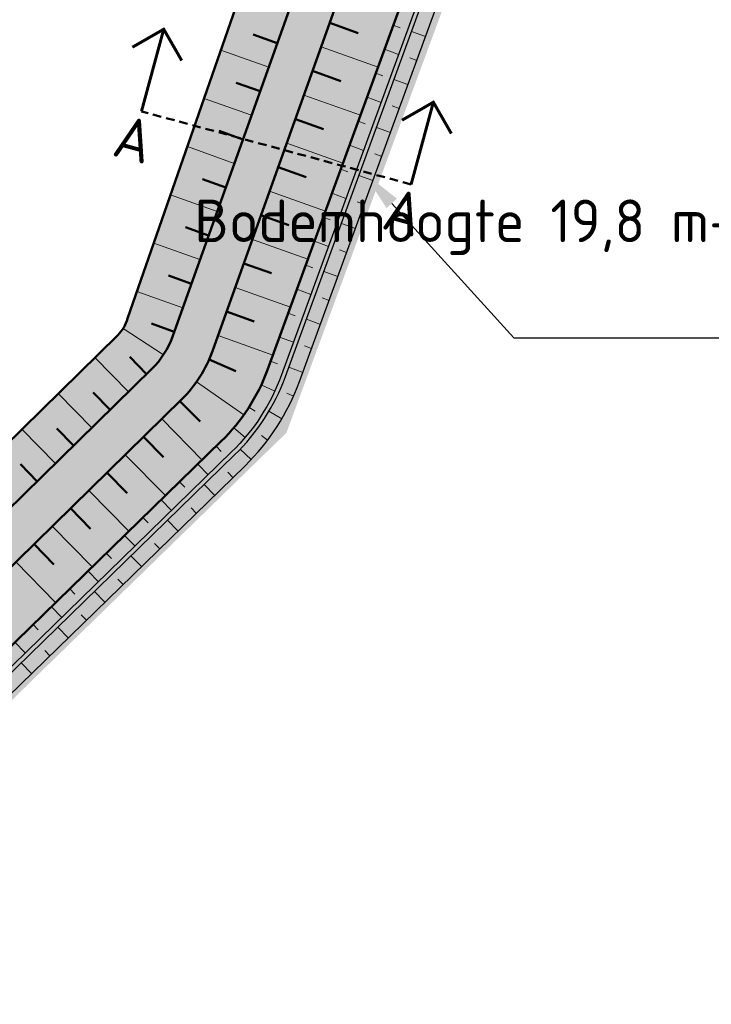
# Model space of a CAD drawing. Header units: metres. Extents: x -3 to 311477, y 0 to 754107.
# Tile 61 of 82: x 155684 to 155765, y 376615 to 376731. Entities that reach past the tile are written whole.
import ezdxf
from ezdxf import colors
from ezdxf.entities.mleader import LeaderData, LeaderLine
from ezdxf.enums import TextEntityAlignment as Align
from ezdxf.math import Vec2, Vec3

# ---------------------------------------------------------------- set-up
doc = ezdxf.new("R2010")
doc.units = ezdxf.units.M
for name, pattern in [('ACAD_ISO05W100', [33, 24, -3, 0, -3, 0, -3]), ('AL-DETAILS', [5.2, 2, -1.2, 2]), ('CENTER', [2, 1.25, -0.25, 0.25, -0.25])]:
    doc.linetypes.add(name, pattern=pattern)
for name, color, linetype, lineweight in [('B-WA-GW-TALUDARCERING-S', 90, 'Continuous', 25), ('B-WA-GW-TALUDARCERING_KORT-G', 90, 'Continuous', 18), ('B-WA-GW-TALUDARCERING_LANG-G', 90, 'Continuous', 18), ('N-WE-GW-BODEMSLOOT-G', 90, 'Continuous', 50), ('N-WE-GW-TALUD-GD', 90, 'Continuous', 50), ('N-XX-GW-TALUDARCERING-S', 90, 'Continuous', 25), ('N-XX-GW-TALUDARCERING_KORT-G', 90, 'Continuous', 50), ('N-XX-GW-TALUDARCERING_LANG-G', 90, 'Continuous', 18), ('X-XX-AL-TEKENBLAD_SCHAALBALK-S', 7, 'Continuous', 25), ('X-XX-AL-VERWIJZING-S @ 2', 7, 'Continuous', 25), ('X-XX-AL-VERWIJZING_DETAIL-GD', 7, 'AL-DETAILS', 50)]:
    doc.layers.add(name, color=color, linetype=linetype, lineweight=lineweight)
for name, color, linetype, true_color in [('N-KLEUR_talud', 7, 'Continuous', 0xa57500), ('N-KLEUR_water', 150, 'Continuous', 0x007fff), ('Z_ZZZ_WERKGRENS', 5, 'CENTER', 0x0000ff)]:
    doc.layers.add(name, color=color, linetype=linetype, true_color=true_color)
doc.layers.add('Wandelpad', color=30, linetype='ACAD_ISO05W100', lineweight=13, true_color=0xff7f00)
doc.styles.add('NLCS-ISO', font='NLCS-ISO.ttf')

# ---------------------------------------------------------------- blocks, each defined once
blk = doc.blocks.new('SAL-VERWIJZING_AANZICHT_BOVEN-SO')
at = {"linetype": 'Continuous', "const_width": 0.35, "flags": 128}
for points in [[(2.999999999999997, 7.000000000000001), (-3.613266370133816e-15, 10), (-3.000000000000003, 6.999999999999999)], [(-3.613266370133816e-15, 10), (0, 0)]]:
    blk.add_lwpolyline(points, dxfattribs=at)
at = {"lineweight": 50, "style": 'NLCS-ISO'}
blk.add_attdef('...', text='', height=5, dxfattribs=at).set_placement((-0.01520167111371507, -0.8965206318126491), align=Align.TOP_CENTER)
blk = doc.blocks.new('*U27')
at = {"layer": 'N-XX-GW-TALUDARCERING_KORT-G'}
for p, q in [((155714.2273577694, 376728.0716343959), (155711.4119895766, 376729.0764634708)), ((155712.2105135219, 376722.4207637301), (155709.4180879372, 376723.4174043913)), ((155710.1936692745, 376716.7698930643), (155707.4241862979, 376717.7583453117)), ((155708.176825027, 376711.1190223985), (155705.4302846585, 376712.0992862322)), ((155706.1599807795, 376705.4681517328), (155703.4363830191, 376706.4402271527)), ((155704.143136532, 376699.817281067), (155701.4424813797, 376700.7811680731)), ((155702.1262922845, 376694.1664104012), (155699.4485797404, 376695.1221089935)), ((155698.8887249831, 376689.2051465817), (155696.9107592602, 376691.2219528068)), ((155694.6050362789, 376685.003954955), (155692.6290530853, 376687.0187397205)), ((155690.3213475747, 376680.8027633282), (155688.3473469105, 376682.8155266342)), ((155686.0376588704, 376676.6015717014), (155684.0656407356, 376678.6123135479))]:
    blk.add_line(p, q, dxfattribs=at)
at = {"layer": 'N-XX-GW-TALUDARCERING_LANG-G'}
for p, q in [((155713.2189356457, 376725.246199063), (155707.6111418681, 376727.2476687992)), ((155711.2020913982, 376719.5953283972), (155705.6401828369, 376721.5804213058)), ((155709.1852471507, 376713.9444577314), (155703.6692238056, 376715.9131738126)), ((155707.1684029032, 376708.2935870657), (155701.6982647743, 376710.2459263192)), ((155705.1515586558, 376702.6427163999), (155699.7273057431, 376704.5786788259)), ((155703.1347144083, 376696.9918457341), (155697.7563467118, 376698.9114313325)), ((155700.8592386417, 376691.4571681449), (155696.133002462, 376694.5613261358)), ((155696.746880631, 376687.1045507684), (155692.7929317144, 376691.1361417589)), ((155692.4631919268, 376682.9033591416), (155688.513208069, 376686.9309072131)), ((155688.1795032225, 376678.7021675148), (155684.2334844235, 376682.7256726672))]:
    blk.add_line(p, q, dxfattribs=at)
blk = doc.blocks.new('*U28')
at = {"layer": 'N-XX-GW-TALUDARCERING_KORT-G'}
for p, q in [((155720.3855986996, 376730.4513040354), (155723.7367130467, 376729.2552625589)), ((155718.3687544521, 376724.8004333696), (155721.699309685, 376723.6117296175)), ((155716.3519102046, 376719.1495627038), (155719.6619063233, 376717.968196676)), ((155714.335065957, 376713.4986920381), (155717.6245029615, 376712.3246637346)), ((155712.3182217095, 376707.8478213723), (155715.5870995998, 376706.6811307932)), ((155710.301377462, 376702.1969507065), (155713.549696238, 376701.0375978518)), ((155708.2845332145, 376696.5460800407), (155711.5122928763, 376695.3940649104)), ((155706.2319365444, 376690.9089382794), (155709.3450951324, 376689.5399911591)), ((155702.798638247, 376686.0364510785), (155705.1696006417, 376683.6189310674)), ((155698.5149495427, 376681.8352594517), (155700.8788855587, 376679.4249037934)), ((155694.2312608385, 376677.6340678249), (155696.5881704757, 376675.2308765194)), ((155689.9475721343, 376673.4328761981), (155692.2974553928, 376671.0368492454)), ((155685.66388343, 376669.2316845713), (155688.0067403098, 376666.8428219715))]:
    blk.add_line(p, q, dxfattribs=at)
at = {"layer": 'N-XX-GW-TALUDARCERING_LANG-G'}
for p, q in [((155719.3771765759, 376727.6258687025), (155726.0588461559, 376725.2411234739)), ((155717.3603323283, 376721.9749980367), (155724.0008836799, 376719.6049282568)), ((155715.3434880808, 376716.324127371), (155721.9429212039, 376713.9687330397)), ((155713.3266438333, 376710.6732567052), (155719.884958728, 376708.3325378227)), ((155711.3097995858, 376705.0223860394), (155717.826996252, 376702.6963426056)), ((155709.2929553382, 376699.3715153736), (155715.769033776, 376697.0601473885)), ((155707.2761110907, 376693.7206447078), (155713.7110713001, 376691.4239521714)), ((155704.7586703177, 376688.3013480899), (155710.2941918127, 376684.3970957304)), ((155700.6567938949, 376683.9358552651), (155705.3916923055, 376679.1079795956)), ((155696.3731051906, 376679.7346636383), (155701.0939508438, 376674.9211166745)), ((155692.0894164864, 376675.5334720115), (155696.7962093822, 376670.7342537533)), ((155687.8057277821, 376671.3322803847), (155692.4984679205, 376666.5473908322)), ((155683.5220390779, 376667.1310887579), (155688.2007264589, 376662.360527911))]:
    blk.add_line(p, q, dxfattribs=at)
blk = doc.blocks.new('*U29')
at = {"layer": 'B-WA-GW-TALUDARCERING_KORT-G'}
for p, q in [((155727.8567341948, 376730.1650460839), (155728.6786575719, 376729.8649345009)), ((155730.6051723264, 376726.0299359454), (155729.7832489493, 376726.3300475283)), ((155725.7988261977, 376724.5290000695), (155726.6207495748, 376724.2288884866)), ((155728.5472643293, 376720.393889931), (155727.7253409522, 376720.6940015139)), ((155723.7409182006, 376718.8929540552), (155724.5628415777, 376718.5928424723)), ((155726.4893563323, 376714.7578439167), (155725.6674329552, 376715.0579554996)), ((155721.6830102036, 376713.2569080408), (155722.5049335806, 376712.9567964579)), ((155724.4314483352, 376709.1217979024), (155723.6095249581, 376709.4219094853)), ((155719.6251022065, 376707.6208620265), (155720.4470255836, 376707.3207504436)), ((155722.3735403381, 376703.4857518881), (155721.551616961, 376703.785863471)), ((155717.5671942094, 376701.9848160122), (155718.3891175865, 376701.6847044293)), ((155720.315632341, 376697.8497058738), (155719.4937089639, 376698.1498174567)), ((155715.5092862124, 376696.3487699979), (155716.3312095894, 376696.048658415)), ((155718.257724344, 376692.2136598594), (155717.4358009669, 376692.5137714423)), ((155713.4513782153, 376690.7127239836), (155714.2733015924, 376690.4126124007)), ((155716.1383413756, 376686.6017144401), (155715.3396351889, 376686.9590566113)), ((155710.9017953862, 376685.2980803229), (155711.6388503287, 376684.8265137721)), ((155713.0915014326, 376681.4477608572), (155712.3933984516, 376681.9752807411)), ((155707.0473117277, 376680.7208852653), (155707.6578924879, 376680.0941348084)), ((155709.0161599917, 376677.0545789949), (155708.4055792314, 376677.6813294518)), ((155702.7495943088, 376676.5340457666), (155703.360175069, 376675.9072953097)), ((155704.7184425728, 376672.8677394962), (155704.1078618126, 376673.4944899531)), ((155698.4518768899, 376672.347206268), (155699.0624576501, 376671.7204558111)), ((155700.4207251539, 376668.6808999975), (155699.8101443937, 376669.3076504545)), ((155694.154159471, 376668.1603667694), (155694.7647402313, 376667.5336163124)), ((155696.1230077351, 376664.4940604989), (155695.5124269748, 376665.1208109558)), ((155689.8564420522, 376663.9735272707), (155690.4670228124, 376663.3467768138)), ((155691.8252903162, 376660.3072210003), (155691.214709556, 376660.9339714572)), ((155685.5587246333, 376659.786687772), (155686.1693053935, 376659.1599373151)), ((155687.5275728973, 376656.1203815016), (155686.9169921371, 376656.7471319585))]:
    blk.add_line(p, q, dxfattribs=at)
at = {"layer": 'B-WA-GW-TALUDARCERING_LANG-G'}
for p, q in [((155731.6341263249, 376728.8479589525), (155729.9902795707, 376729.4481821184)), ((155726.8277801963, 376727.3470230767), (155728.4716269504, 376726.7467999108)), ((155729.5762183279, 376723.2119129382), (155727.9323715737, 376723.812136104)), ((155724.7698721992, 376721.7109770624), (155726.4137189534, 376721.1107538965)), ((155727.5183103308, 376717.5758669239), (155725.8744635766, 376718.1760900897)), ((155722.7119642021, 376716.074931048), (155724.3558109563, 376715.4747078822)), ((155725.4604023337, 376711.9398209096), (155723.8165555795, 376712.5400440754)), ((155720.654056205, 376710.4388850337), (155722.2979029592, 376709.8386618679)), ((155723.4024943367, 376706.3037748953), (155721.7586475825, 376706.9039980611)), ((155718.596148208, 376704.8028390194), (155720.2399949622, 376704.2026158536)), ((155721.3445863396, 376700.6677288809), (155719.7007395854, 376701.2679520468)), ((155716.5382402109, 376699.1667930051), (155718.1820869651, 376698.5665698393)), ((155719.2866783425, 376695.0316828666), (155717.6428315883, 376695.6319060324)), ((155714.4803322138, 376693.5307469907), (155716.124178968, 376692.9305238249)), ((155717.2287703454, 376689.3956368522), (155715.5849235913, 376689.9958600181)), ((155712.3455884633, 376687.9252720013), (155713.9319933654, 376687.1864760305)), ((155714.7609439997, 376683.9384141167), (155713.2544918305, 376684.8289767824)), ((155709.1215617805, 376682.886142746), (155710.4572090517, 376681.7554144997)), ((155711.151386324, 376679.1616406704), (155709.883301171, 376680.3676506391)), ((155704.8984530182, 376678.627465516), (155706.1196145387, 376677.3739646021)), ((155706.8673012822, 376674.9611592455), (155705.6461397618, 376676.2146601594)), ((155700.6007355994, 376674.4406260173), (155701.8218971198, 376673.1871251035)), ((155702.5695838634, 376670.7743197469), (155701.3484223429, 376672.0278206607)), ((155696.3030181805, 376670.2537865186), (155697.5241797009, 376669.0002856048)), ((155698.2718664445, 376666.5874802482), (155697.0507049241, 376667.8409811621)), ((155692.0053007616, 376666.06694702), (155693.2264622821, 376664.8134461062)), ((155693.9741490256, 376662.4006407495), (155692.7529875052, 376663.6541416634)), ((155687.7075833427, 376661.8801075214), (155688.9287448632, 376660.6266066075)), ((155689.6764316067, 376658.2138012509), (155688.4552700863, 376659.4673021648)), ((155683.4098659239, 376657.6932680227), (155684.6310274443, 376656.4397671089)), ((155685.3787141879, 376654.0269617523), (155684.1575526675, 376655.2804626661))]:
    blk.add_line(p, q, dxfattribs=at)

msp = doc.modelspace()

# ---------------------------------------------------------------- hatches: boundary and pattern name
at = {"layer": 'N-KLEUR_talud'}
h = msp.add_hatch(color=256, dxfattribs=at)
h.dxf.hatch_style = 1
edge = h.paths.add_edge_path()
edge.add_line((155678.8771100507, 377006.8022137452), (155680.0307593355, 377006.9643198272))
edge.add_arc((155680.1699082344, 377005.9740483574), 0.9999999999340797, 14.194605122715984, 97.99859969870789, ccw=False)
edge.add_line((155681.1393766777, 377006.2192644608), (155690.554282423, 376956.8090728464))
edge.add_line((155690.554282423, 376956.8090728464), (155696.311350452, 376886.1581083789))
edge.add_arc((155742.159387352, 376889.89408381), 46.00000000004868, 184.6585141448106, 256.605943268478)
edge.add_line((155731.5036255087, 376845.1452878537), (155739.7710216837, 376843.1766224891))
edge.add_arc((155738.1494927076, 376836.3670231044), 6.999999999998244, -19.176685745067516, 76.60594326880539, ccw=False)
edge.add_line((155744.761063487, 376834.0676467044), (155696.642994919, 376695.7101267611))
edge.add_arc((155692.65442192, 376696.7931907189), 4.133006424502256, 313.34904811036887, 344.80812501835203, ccw=False)
edge.add_line((155695.4914874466, 376693.7877288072), (155661.9274777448, 376660.807904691))
edge.add_arc((155451.1918649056, 376878.1575387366), 302.738107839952, 302.42176025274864, 314.1148366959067, ccw=False)
edge.add_arc((155623.3907087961, 376606.4980496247), 18.90251191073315, 121.53574325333, 135.922123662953)
edge.add_line((155609.8112395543, 376619.6473070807), (155601.3636035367, 376611.6669546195))
edge.add_arc((155618.3262962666, 376596.7791274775), 22.5694559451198, 138.7272013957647, 161.9893209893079)
edge.add_arc((155413.485087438, 376661.9305525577), 192.383681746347, 312.7432122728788, 342.39936066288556, ccw=False)
edge.add_line((155544.0585369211, 376520.643414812), (155492.3294542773, 376467.9552593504))
edge.add_arc((155096.6999878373, 376880.1992206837), 571.3735716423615, 308.5135574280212, 313.8218373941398, ccw=False)
edge.add_arc((155373.5493513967, 376530.5538468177), 125.4005444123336, 273.6379186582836, 309.0163028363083, ccw=False)
edge.add_arc((155370.2357413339, 376605.9787292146), 200.8891375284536, 242.1821668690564, 273.21613018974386, ccw=False)
edge.add_arc((155268.2279784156, 376414.7349594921), 15.88666606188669, 58.67035883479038, 129.0237074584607)
edge.add_line((155258.2250678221, 376427.0770799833), (155199.0966051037, 376387.1480177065))
edge.add_arc((155242.6912690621, 376334.3626160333), 68.4601588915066, 129.5527846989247, 162.229872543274)
edge.add_line((155177.4974371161, 376355.2565776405), (155153.4365502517, 376273.8441122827))
edge.add_arc((154965.6864591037, 376329.997300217), 195.967541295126, 301.7526252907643, 343.34887825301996, ccw=False)
edge.add_line((155068.8149433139, 376163.3605906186), (155066.5597224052, 376159.446050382))
edge.add_line((155066.5597224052, 376159.446050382), (155069.2360377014, 376155.2214618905))
edge.add_line((155069.2360377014, 376155.2214618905), (155074.1061068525, 376155.0084399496))
edge.add_arc((154959.0471248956, 376336.6301090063), 214.9999999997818, 302.3546309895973, 342.2544231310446)
edge.add_line((155163.8172812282, 376271.1000924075), (155184.8118277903, 376336.7044795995))
edge.add_arc((155327.6747275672, 376290.9858633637), 150.0000000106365, 150.3212814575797, 162.2544231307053, ccw=False)
edge.add_arc((155219.0727921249, 376352.8778630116), 25.00000000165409, 123.6672926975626, 150.3212814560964, ccw=False)
edge.add_line((155205.2135567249, 376373.6846310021), (155267.6507643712, 376415.2735966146))
edge.add_arc((155268.4823184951, 376414.0251905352), 1.49999999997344, 64.08793020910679, 123.66729269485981, ccw=False)
edge.add_arc((155369.6457991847, 376622.2515101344), 229.9999999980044, 244.0879302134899, 270.6835686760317)
edge.add_arc((155370.6002184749, 376542.2572030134), 149.9999994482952, 270.6835686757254, 308.9849282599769)
edge.add_arc((155213.3212327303, 376736.5850726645), 400.0000000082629, 308.9849283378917, 314.1073559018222)
edge.add_line((155491.7232276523, 376449.3702937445), (155552.1620250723, 376507.9546111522))
edge.add_arc((155360.7606535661, 376705.4147716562), 275.0000000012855, 314.107355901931, 337.0479878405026)
edge.add_arc((155615.3706423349, 376597.5908243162), 1.500000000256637, 134.8590385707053, 157.0479878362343, ccw=False)
edge.add_line((155614.31259485, 376598.6540907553), (155623.1547284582, 376607.4528234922))
edge.add_arc((155624.2127759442, 376606.3895570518), 1.50000000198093, 123.5967084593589, 134.859038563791, ccw=False)
edge.add_arc((155429.7124659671, 376899.1725473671), 349.9999999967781, 303.596708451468, 314.2512896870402)
edge.add_line((155673.9447700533, 376648.4723646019), (155707.6496021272, 376681.3076370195))
edge.add_arc((155691.948954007, 376697.4240773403), 22.50000000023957, 314.2512896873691, 339.9411792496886)
edge.add_line((155713.084126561, 376689.7069223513), (155765.2685410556, 376832.6257320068))
edge.add_arc((155776.3527648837, 376828.5785129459), 11.80000000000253, 85.23463052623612, 159.9411792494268, ccw=False)
edge.add_line((155777.3330561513, 376840.3377233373), (155814.3700082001, 376837.2501860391))
edge.add_line((155814.3700082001, 376837.2501860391), (155815.1336763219, 376842.1915230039))
edge.add_line((155815.1336763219, 376842.1915230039), (155775.4716642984, 376857.3909752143))
edge.add_line((155775.4716642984, 376857.3909752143), (155737.0020738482, 376866.3478288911))
edge.add_arc((155742.1724118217, 376888.7591564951), 22.99999999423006, 181.3286841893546, 257.0090408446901, ccw=False)
edge.add_arc((154973.3791759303, 376870.927710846), 746.0000000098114, 1.328684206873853, 6.728910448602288)
edge.add_line((155714.2404691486, 376958.3379174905), (155707.0028552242, 377019.6816462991))
edge.add_arc((155682.1750638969, 377016.7523498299), 25.0000000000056, 6.728910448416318, 97.96179206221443)
edge.add_line((155678.7122462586, 377041.5113662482), (155674.0907466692, 377040.8649992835))
edge.add_line((155674.0907466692, 377040.8649992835), (155678.8771100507, 377006.8022137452))
at = {"layer": 'N-KLEUR_water'}
h = msp.add_hatch(color=256, dxfattribs=at)
h.dxf.hatch_style = 1
edge = h.paths.add_edge_path()
edge.add_line((155781.6973241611, 376833.8815364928), (155781.8500577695, 376834.8698038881))
edge.add_arc((155780.8617903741, 376835.0225374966), 1.000000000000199, 351.2146234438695, 441.2146234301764)
edge.add_line((155781.0145239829, 376836.0108048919), (155776.8460068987, 376836.6550360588))
edge.add_arc((155775.0437503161, 376824.9934807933), 11.7999999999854, 81.21462343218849, 159.9411792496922)
edge.add_line((155763.9595264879, 376829.0406998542), (155713.084126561, 376689.7069223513))
edge.add_arc((155691.948954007, 376697.4240773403), 22.50000000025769, 314.2512896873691, 339.94117924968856, ccw=False)
edge.add_line((155707.6496021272, 376681.3076370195), (155673.9447700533, 376648.4723646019))
edge.add_arc((155429.7124659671, 376899.1725473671), 349.9999999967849, 303.59670845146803, 314.2512896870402, ccw=False)
edge.add_arc((155624.2127759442, 376606.3895570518), 1.500000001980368, 123.5967084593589, 134.8590385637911)
edge.add_line((155623.1547284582, 376607.4528234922), (155614.31259485, 376598.6540907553))
edge.add_arc((155615.3706423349, 376597.5908243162), 1.500000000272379, 134.8590385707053, 157.0479878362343)
edge.add_arc((155360.7606535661, 376705.4147716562), 275.0000000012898, 314.10735590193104, 337.0479878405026, ccw=False)
edge.add_line((155552.1620250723, 376507.9546111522), (155491.7232276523, 376449.3702937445))
edge.add_arc((155213.3212327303, 376736.5850726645), 400.0000000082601, 308.9849283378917, 314.10735590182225, ccw=False)
edge.add_arc((155370.6002184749, 376542.2572030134), 149.999999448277, 270.6835686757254, 308.98492825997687, ccw=False)
edge.add_arc((155369.6457991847, 376622.2515101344), 229.9999999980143, 244.0879302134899, 270.6835686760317, ccw=False)
edge.add_arc((155268.4823184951, 376414.0251905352), 1.499999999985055, 64.0879302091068, 123.6672926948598)
edge.add_line((155267.6507643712, 376415.2735966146), (155205.2135567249, 376373.6846310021))
edge.add_arc((155219.0727921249, 376352.8778630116), 25.00000000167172, 123.6672926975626, 150.3212814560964)
edge.add_arc((155327.6747275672, 376290.9858633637), 150.0000000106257, 150.3212814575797, 162.2544231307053)
edge.add_line((155184.8118277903, 376336.7044795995), (155163.8172812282, 376271.1000924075))
edge.add_arc((154959.0471248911, 376336.6301090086), 215.0000000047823, 305.47802487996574, 342.2544231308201, ccw=False)
edge.add_arc((155089.054634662, 376154.2183566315), 8.99999999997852, 125.4780248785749, 194.1227999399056)
edge.add_line((155080.3266596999, 376152.0223481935), (155081.6070552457, 376146.9621559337))
edge.add_line((155081.6070552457, 376146.9621559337), (155083.8263110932, 376147.5241691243))
edge.add_line((155083.8263110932, 376147.5241691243), (155082.7098935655, 376151.9326352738))
edge.add_arc((155087.5568838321, 376153.1601063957), 4.999999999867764, 125.008942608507, 194.2110427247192, ccw=False)
edge.add_arc((154959.7734791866, 376336.0952141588), 218.1453653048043, 304.9332842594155, 342.3300814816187)
edge.add_line((155167.6269585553, 376269.880929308), (155188.6215051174, 376335.4853165))
edge.add_arc((155327.6747275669, 376290.9858633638), 146.0000000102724, 150.3212814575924, 162.254423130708, ccw=False)
edge.add_arc((155219.0727921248, 376352.8778630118), 21.00000000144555, 123.6672926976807, 150.3212814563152, ccw=False)
edge.add_line((155207.4310343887, 376370.3555481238), (155268.6813640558, 376411.1539430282))
edge.add_arc((155369.6457991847, 376622.2515101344), 233.9999999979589, 244.4389902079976, 270.6835686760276)
edge.add_arc((155370.6002184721, 376542.2572030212), 153.9999994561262, 270.6835686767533, 308.9849282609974)
edge.add_arc((155213.3212327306, 376736.5850726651), 404.0000000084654, 308.984928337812, 314.1073559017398)
edge.add_line((155494.5072476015, 376446.4981459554), (155554.9460450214, 376505.0824633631))
edge.add_arc((155360.7606535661, 376705.4147716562), 279.0000000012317, 314.1073559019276, 336.9470957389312)
edge.add_line((155617.4807397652, 376596.1636968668), (155625.8017707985, 376604.4438848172))
edge.add_arc((155429.7124659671, 376899.1725473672), 353.9999999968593, 303.6366751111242, 314.2512896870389)
edge.add_line((155676.7359963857, 376645.6072196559), (155710.4408284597, 376678.4424920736))
edge.add_arc((155691.948954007, 376697.4240773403), 26.50000000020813, 314.2512896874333, 339.9411792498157)
edge.add_line((155716.8414905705, 376688.3349836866), (155767.7852602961, 376827.8560073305))
edge.add_arc((155776.0514611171, 376824.8377422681), 8.799999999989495, 81.21462343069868, 159.9411792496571, ccw=False)
edge.add_line((155777.3955168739, 376833.5344953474), (155780.5563231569, 376833.046002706))
edge.add_arc((155780.7090567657, 376834.0342701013), 0.9999999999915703, 261.2146234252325, 351.2146234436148)

# ---------------------------------------------------------------- linework, layer by layer
at = {"layer": 'N-WE-GW-BODEMSLOOT-G', "lineweight": 25}
msp.add_lwpolyline([(155624.6894088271, 376605.8057901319, 0.04647027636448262), (155675.5148348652, 376646.8607205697), (155709.2196669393, 376679.6959929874, 0.1125651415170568), (155715.1976438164, 376688.9352068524), (155766.1414135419, 376828.4562304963, -0.1032361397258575), (155768.4159294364, 376832.1179315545, -0.2453926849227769), (155776.1289594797, 376834.7421096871), (155780.2149230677, 376834.1106369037, 0.4142135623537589), (155780.7854235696, 376834.5284037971), (155780.7854235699, 376834.5284037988, 0.4142135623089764), (155780.3676566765, 376835.0989043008), (155775.8276328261, 376835.8005506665, 0.3576903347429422), (155766.2173762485, 376830.1220626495), (155714.7279733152, 376689.1066991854, -0.1125651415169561), (155708.8707636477, 376680.0541361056), (155675.1659315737, 376647.218863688, -0.04650534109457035), (155624.3716473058, 376606.1949618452)], format="xyb", dxfattribs=at)
at = {"layer": 'N-WE-GW-TALUD-GD'}
for points in [[(155676.8316212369, 377021.3592043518), (155684.9525015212, 377022.5003172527, -0.4175559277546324), (155690.6072116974, 377018.1882246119), (155698.3993512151, 376957.7422904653), (155704.0827483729, 376888.1712870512, 0.3266123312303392), (155734.9661460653, 376852.4500302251), (155740.397594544, 376851.1981725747, -0.448698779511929), (155751.1558481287, 376831.539278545), (155701.9189590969, 376693.5854964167, -0.1135605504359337), (155699.5028273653, 376689.8074223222), (155667.3035502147, 376658.2282523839, -0.04831101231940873), (155617.0478599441, 376617.6607897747, 0.0541696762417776), (155614.5501877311, 376615.5959449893), (155606.1269876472, 376606.9395825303, 0.1025456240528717)], [(155678.8771100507, 377006.8022137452), (155680.0307593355, 377006.9643198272, -0.382883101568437), (155681.1393766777, 377006.2192644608), (155690.554282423, 376956.8090728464), (155696.311350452, 376886.1581083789, 0.324666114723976), (155731.5036255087, 376845.1452878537), (155739.7710216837, 376843.1766224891, -0.4440926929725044), (155744.761063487, 376834.0676467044), (155696.642994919, 376695.7101267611, -0.138134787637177), (155695.4914874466, 376693.7877288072), (155661.9274777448, 376660.807904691, -0.05106498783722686), (155613.504120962, 376622.6089259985, 0.06285500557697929), (155609.8112395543, 376619.6473070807), (155601.3636035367, 376611.6669546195, 0.1018501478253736)], [(155069.2360377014, 376155.2214618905, 0.1852930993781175), (155161.4075348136, 376274.1691660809), (155185.2261415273, 376353.1754524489, -0.1746356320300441), (155205.4289661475, 376380.3896457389), (155264.3508302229, 376419.5360209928, -0.2707462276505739), (155271.9059304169, 376419.9716905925, 0.1325685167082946), (155381.5398526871, 376396.877538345, 0.1570889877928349), (155458.7937990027, 376426.6300476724, 0.02452900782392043), (155498.6773218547, 376462.2004561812), (155551.5015684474, 376514.1808080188, 0.1080314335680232), (155607.529004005, 376600.0294968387, -0.1025456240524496), (155609.7104531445, 376603.452639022), (155618.1336532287, 376612.1090014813, -0.05416967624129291), (155619.7987680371, 376613.4855646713, 0.04831101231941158), (155670.804543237, 376654.658511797), (155703.0038203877, 376686.2376817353, 0.1135605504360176), (155706.6280179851, 376691.9047928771), (155757.3594273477, 376834.0459787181, -0.3618122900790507), (155773.8860893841, 376843.8107067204), (155814.3700082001, 376837.2501860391)], [(155814.3700082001, 376837.2501860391), (155777.3330561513, 376840.3377233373, 0.3380269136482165), (155765.2685410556, 376832.6257320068), (155713.084126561, 376689.7069223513, -0.1125651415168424), (155707.6496021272, 376681.3076370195), (155673.9447700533, 376648.4723646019, -0.04652290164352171), (155623.3827603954, 376607.6389865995, 0.04918077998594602), (155623.1547284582, 376607.4528234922), (155614.31259485, 376598.6540907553, 0.09712120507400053), (155613.9893946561, 376598.1757643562, -0.1004330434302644), (155552.1620250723, 376507.9546111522), (155491.7232276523, 376449.3702937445, -0.02235452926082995), (155464.9676091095, 376425.6604817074, -0.1686946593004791), (155372.3897546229, 376392.2678787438, -0.1165690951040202), (155269.1378054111, 376415.3743891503, 0.2659830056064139), (155267.6507643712, 376415.2735966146), (155205.2135567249, 376373.6846310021, 0.1168271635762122), (155197.3524050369, 376365.2562629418, 0.05211525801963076), (155184.8118277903, 376336.7044795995), (155163.8172812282, 376271.1000924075, -0.1758761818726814), (155074.1061068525, 376155.0084399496), (155069.2360377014, 376155.2214618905)]]:
    msp.add_lwpolyline(points, format="xyb", dxfattribs=at)
at = {"layer": 'N-WE-GW-TALUD-GD', "lineweight": 25}
msp.add_lwpolyline([(155625.8017707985, 376604.4438848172, 0.0463481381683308), (155676.7359963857, 376645.6072196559), (155710.4408284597, 376678.4424920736, 0.1125651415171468), (155716.8414905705, 376688.3349836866), (155767.7852602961, 376827.8560073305, -0.3576903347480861), (155777.3955168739, 376833.5344953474), (155780.5563231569, 376833.046002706, 0.4142135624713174), (155781.6973241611, 376833.8815364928), (155781.8500577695, 376834.8698038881, 0.4142135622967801), (155781.0145239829, 376836.0108048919), (155776.8460068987, 376836.6550360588, 0.3576903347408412), (155763.9595264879, 376829.0406998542), (155713.084126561, 376689.7069223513, -0.1125651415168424), (155707.6496021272, 376681.3076370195), (155673.9447700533, 376648.4723646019, -0.04652290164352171), (155623.3827603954, 376607.6389865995, 0.04918077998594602)], format="xyb", dxfattribs=at)
at = {"layer": 'Wandelpad', "ltscale": 0.4, "flags": 128}
msp.add_lwpolyline([(155665.6479735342, 377021.6937020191, 2.5, 2.5, 0), (155684.3099249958, 377024.4328597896, 2.5, 2.5, -0.4033937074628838), (155693.2015098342, 377017.9153519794, 2.5, 2.5, 0), (155703.4039684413, 376933.4830306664, 2.5, 2.5, 0), (155707.0585381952, 376883.106421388, 2.5, 2.5, 0.2943309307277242), (155738.5952721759, 376852.9809046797, 2.5, 2.5, 0), (155759.2915279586, 376848.5284277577, 2.5, 2.5, 0), (155750.1301781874, 376820.4132169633, 2.5, 2.5, -0.04830425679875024), (155749.5581669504, 376818.1718492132, 2.5, 2.5, 0), (155704.0173732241, 376692.0064833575, 2.5, 2.5, -0.1129072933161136), (155701.123910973, 376687.5048592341, 2.5, 2.5, 0), (155661.0843827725, 376648.31569424, 2.5, 2.5, -0.05596783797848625), (155618.2615717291, 376614.8849474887, 2.5, 2.5, 0.06262689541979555), (155615.925957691, 376613.0111759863, 2.5, 2.5, 0), (155607.713448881, 376604.534790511, 2.5, 2.5, 0.09463537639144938), (155605.2428378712, 376600.7710581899, 2.5, 2.5, -0.108811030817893), (155546.6409873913, 376512.4504732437, 2.5, 2.5, 0), (155487.4130010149, 376453.670302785, 2.5, 2.5, -0.01341964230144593), (155457.6584129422, 376428.4191718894, 2.5, 2.5, -0.167920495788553), (155371.5834222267, 376398.5332168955, 2.5, 2.5, -0.1264064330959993), (155273.9534149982, 376421.8354722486, 2.5, 2.5, 0.3385815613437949), (155262.1501303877, 376420.2099004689, 2.5, 2.5, 0), (155201.7592466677, 376380.97919964, 2.5, 2.5, 0.1058200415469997), (155190.8012867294, 376369.6715742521, 2.5, 2.5, 0.05559636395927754), (155183.3303269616, 376354.6133335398, 2.5, 2.5, -0.0026373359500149), (155177.8025365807, 376336.8501749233, 2.5, 2.5, 0), (155158.9100677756, 376272.2548678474, 2.5, 2.5, -0.1712018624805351), (155074.8388933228, 376161.2264420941, 2.5, 2.5, 0), (155052.448335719, 376149.630720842, 2.5, 2.5, 0.08009033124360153), (154909.7077296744, 376071.0831736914, 2.5, 2.5, -0.2412345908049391), (154893.9485086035, 376067.1153812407, 2.5, 2.5, 0.2027146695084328), (154863.7244488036, 376068.1720026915, 2.5, 2.5, 0), (154851.5577210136, 376062.6523999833, 2.5, 2.5, 1.314070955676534), (154851.5577210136, 376062.6523999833, 2.5, 2.5, 0), (154845.5443988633, 376058.6896768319, 2.5, 2.5, 0), (154838.4416049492, 376052.3375172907, 2.5, 2.5, 0.128161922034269), (154831.7287752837, 376043.85475155, 2.5, 2.5, 0.3322149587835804), (154832.922978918, 376038.6840905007, 2.5, 2.5, -0.4812364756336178), (154832.5572104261, 376025.8912105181, 2.5, 2.5, -0.05624282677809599), (154818.1551936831, 376017.3986348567, 2.5, 2.5, -0.03697994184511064), (154802.6802204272, 376011.81107831, 2.5, 2.5, 0.07879804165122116), (154791.3618248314, 376006.6223080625, 2.5, 2.5, -0.3189898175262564), (154778.7207080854, 376007.0073955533, 2.5, 2.5, 0.007086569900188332), (154769.2182650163, 376013.9920078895, 2.5, 2.5, 0.1343931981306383), (154759.7074222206, 376017.4906529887, 2.5, 2.5, 0.1954165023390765), (154751.8913356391, 376015.0672056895, 2.5, 2.5, 0), (154745.0340768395, 376009.4464234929, 0, 0, 0)], format="xyseb", dxfattribs=at)
at = {"layer": 'X-XX-AL-VERWIJZING_DETAIL-GD', "ltscale": 0.5, "flags": 128}
msp.add_lwpolyline([(155729.9433620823, 376711.4786274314), (155721.8353665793, 376713.6741703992), (155698.2835701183, 376720.0516999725)], dxfattribs=at)
at = {"layer": 'Z_ZZZ_WERKGRENS', "ltscale": 5, "flags": 128}
msp.add_lwpolyline([(155540.3494045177, 376643.927190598, 1.25, 1.25, 0.01805201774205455), (155537.7772197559, 376638.1226347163, 1.25, 1.25, -0.1052964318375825), (155506.3653891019, 376591.3135830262, 1.25, 1.25, 0), (155453.0031677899, 376539.5765047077, 1.25, 1.25, -0.3446754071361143), (155320.8102658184, 376517.9595523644, 1.25, 1.25, 0.2773435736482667), (155240.4658077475, 376514.7978402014, 1.25, 1.25, 0), (155133.844086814, 376444.8787724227, 1.25, 1.25, 0), (155095.7929621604, 376406.5937790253, 1.25, 1.25, 0), (155095.220913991, 376366.216021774, 1.25, 1.25, 0), (155057.9905648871, 376268.1520609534, 1.25, 1.25, -0.1154171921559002), (155012.2220908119, 376225.7594172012, 1.25, 1.25, 0), (154884.3845333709, 376153.0208076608, 1.25, 1.25, 0), (154778.0667170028, 376073.4334087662, 1.25, 1.25, 0), (154769.5563314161, 376087.6604666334, 1.25, 1.25, 0), (154747.3600355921, 376068.9488311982, 1.25, 1.25, 0), (154713.339098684, 376040.0529470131, 1.25, 1.25, 0), (154791.9271595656, 375947.5262936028, 1.25, 1.25, 0), (154909.1310981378, 376039.4826311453, 1.25, 1.25, 0), (154931.514, 376063.575, 1.25, 1.25, 0), (154950.877, 376076.994, 1.25, 1.25, 0), (155004.585, 376108.923, 1.25, 1.25, 0), (155075.3652274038, 376151.86856146, 1.25, 1.25, 0), (155080.4354060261, 376144.1797582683, 1.25, 1.25, 0), (155087.8320665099, 376145.8486668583, 1.25, 1.25, 0), (155089.991, 376160.194, 1.25, 1.25, 0.1488518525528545), (155165.768, 376264.072, 1.25, 1.25, 0), (155188.551, 376335.265, 1.25, 1.25, 0), (155197.59, 376357.071, 1.25, 1.25, -0.178055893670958), (155207.308, 376370.414, 1.25, 1.25, 0), (155225.0426247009, 376382.0864991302, 1.25, 1.25, 0), (155268.74, 376411.193, 1.25, 1.25, 0.01158405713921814), (155280.853, 376405.991, 1.25, 1.25, 0.1791782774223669), (155424.313, 376397.78, 1.25, 1.25, 0.1095289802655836), (155487.963, 376439.735, 1.25, 1.25, 0.02185587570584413), (155550.968, 376501.061, 1.25, 1.25, 0.1047525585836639), (155617.472, 376596.155, 1.25, 1.25, 0.02185587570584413), (155625.825, 376604.467, 1.25, 1.25, 0.03865976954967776), (155665.7947480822, 376634.9482474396, 1.25, 1.25, 0), (155714.769, 376682.659, 1.25, 1.25, 0), (155769.8197815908, 376831.9229949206, 1.25, 1.25, 0), (155818.8284475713, 376825.1722391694, 1.25, 1.25, 0), (155824.6679416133, 376849.4017203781, 1.25, 1.25, 0), (155764.2917931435, 376867.0959248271, 1.25, 1.25, 0), (155728.8536460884, 376879.9784538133, 1.25, 1.25, 0), (155729.0337862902, 376940.5796000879, 1.25, 1.25, 0), (155707.6684179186, 377074.5620521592, 1.25, 1.25, 0), (155675.7587962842, 377108.7955817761, 1.25, 1.25, 0), (155668.4871355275, 377109.5226218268, 1.25, 1.25, -0.06983633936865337), (155687.593759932, 377140.9468788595, 1.25, 1.25, 0), (155710.8827263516, 377169.4103830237, 1.25, 1.25, 0), (155715.4031898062, 377165.364398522, 1.25, 1.25, -0.006387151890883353), (155734.3982054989, 377191.887388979, 1.25, 1.25, 0.0945790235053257), (155750.6577485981, 377244.9317260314, 1.25, 1.25, 0), (155729.6383478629, 377257.0019479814, 1.25, 1.25, 0)], format="xyseb", dxfattribs=at)

# ---------------------------------------------------------------- block references
at = {"layer": 'B-WA-GW-TALUDARCERING-S'}
msp.add_blockref('*U29', (0, 0), dxfattribs=at)
at = {"layer": 'N-XX-GW-TALUDARCERING-S'}
for name in ['*U27', '*U28']:
    msp.add_blockref(name, (0, 0), dxfattribs=at)
at = {"layer": 'X-XX-AL-VERWIJZING-S @ 2', "rotation": 344.8483842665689}
for p in [(155698.2835701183, 376720.0516999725), (155729.9433620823, 376711.4786274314)]:
    msp.add_blockref('SAL-VERWIJZING_AANZICHT_BOVEN-SO', p, dxfattribs=at).add_auto_attribs({'...': 'A'})

# ---------------------------------------------------------------- leaders
at = {"layer": 'X-XX-AL-TEKENBLAD_SCHAALBALK-S'}
ml = msp.add_multileader_mtext('Standard', dxfattribs=at)
ml.set_content('\\pxa0.83333,sm1.15;Bodemhoogte 19,8 m+NAP', color=256, style='NLCS-ISO')
ml.set_leader_properties()
ml.build(insert=Vec2(0, 0))
ml.multileader.update_dxf_attribs({"text_left_attachment_type": 5, "text_right_attachment_type": 5, "dogleg_length": 0, "arrow_head_size": 5, "scale": 2})
ctx = ml.context
ctx.base_point, ctx.scale, ctx.char_height, ctx.arrow_head_size, ctx.landing_gap_size, ctx.plane_origin = Vec3(155742.0130493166, 376693.4458609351), 2, 5, 5, 1e-10, Vec3(155737.1969473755, 376756.0589007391)
ctx.left_attachment, ctx.right_attachment, ctx.text_align_type = 5, 5, 2
notes = []
notes.append((ctx, [(0, (1, 1, 0), (155742.0130493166, 376693.4458609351), (1, 0), 0, [(0, [(155724.3122149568, 376712.9511451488)], 0, [])])]))
ctx.mtext.insert, ctx.mtext.width, ctx.mtext.alignment, ctx.mtext.flow_direction = Vec3(155780.5130493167, 376709.6958609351), 47.84342540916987, 3, 5
for ctx, leaders in notes:
    for number, flags, end, landing, length, lines in leaders:
        leader = LeaderData()
        leader.index, (leader.has_last_leader_line, leader.has_dogleg_vector, leader.attachment_direction) = number, flags
        leader.last_leader_point, leader.dogleg_vector, leader.dogleg_length = Vec3(end), Vec3(landing), length
        for number, points, colour, breaks in lines:
            line = LeaderLine()
            line.index, line.vertices, line.color, line.breaks = number, Vec3.list(points), colors.encode_raw_color(colour), breaks
            leader.lines.append(line)
        ctx.leaders.append(leader)

doc.saveas('drawing.dxf')
